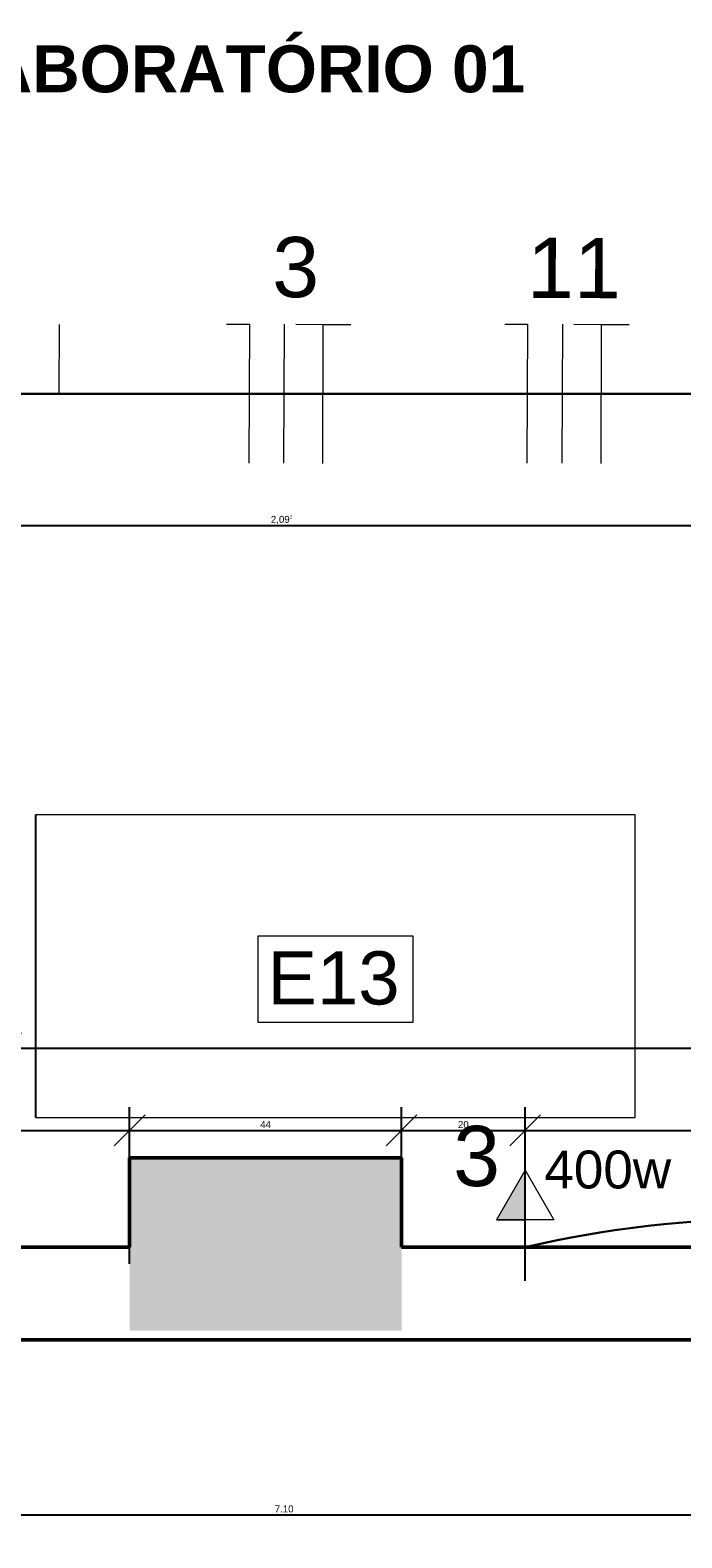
# Model space of a CAD drawing. Header units: metres. Extents: x -69 to 570, y -81 to 66.
# Tile 5 of 33: x -7.35 to -6.3, y -8.44 to -6. Entities that reach past the tile are written whole.
import ezdxf

# ---------------------------------------------------------------- set-up
doc = ezdxf.new("R2010")
doc.units = ezdxf.units.M
for name, color, linetype, lineweight in [('A-ANNO-DIMS', 211, 'Continuous', 9), ('A-ANNO-NOTE', 3, 'Continuous', 9), ('A-WALL', 113, 'Continuous', 25), ('A-WALL-PATT', 111, 'Continuous', 25), ('EL-Condutos', 1, 'Continuous', 30), ('EL-Fios', 251, 'Continuous', 20), ('EL-Textos fios', 7, 'Continuous', 20), ('G-ANNO-TEXT', 231, 'Continuous', 9), ('HACH', 251, 'Continuous', 5), ('Q-CASE', 31, 'Continuous', 25)]:
    doc.layers.add(name, color=color, linetype=linetype, lineweight=lineweight)
doc.styles.add('Arial', font='arial.ttf', dxfattribs={"height": 0.049177})
doc.styles.add('Arial_1', font='arial.ttf', dxfattribs={"height": 0.061471})
doc.styles.add('Arial_5', font='arial.ttf', dxfattribs={"height": 0.036882})
doc.styles.add('Arial_6', font='arial.ttf', dxfattribs={"height": 0.086059})
doc.styles.add('Arial_B', font='arialbd.ttf', dxfattribs={"height": 0.076107})
doc.dimstyles.new('Diagonal_-_1_50mm_Arial', dxfattribs={"dimscale": 0.3048, "dimtxt": 0.0375, "dimasz": 0.164042, "dimexe": 0.123031, "dimexo": 0.0625, "dimgap": 0.012303, "dimtad": 1, "dimrnd": 0.001, "dimzin": 0, "dimdsep": 46, "dimtxsty": 'Arial_5', "dimblk1": 'OBLIQUE', "dimblk2": 'OBLIQUE', "dimsah": 1, "dimcen": 0.09, "dimdle": 0.123031, "dimazin": 0, "dimtfac": 1, "dimtdec": 4, "dimtix": 1, "dimtmove": 0, "dimatfit": 3, "dimfxl": 0.246063, "dimfxlon": 1, "dimtvp": 1, "dimtolj": 1, "dimtzin": 0, "dimarcsym": 2})
doc.dimstyles.new('Diagonal_-_1_50mm_Arial_1', dxfattribs={"dimscale": 0.3048, "dimtxt": 0.0375, "dimasz": 0.164042, "dimexe": 0.123031, "dimexo": 0.0625, "dimgap": 0.012303, "dimtad": 1, "dimdec": 1, "dimlfac": 100, "dimrnd": 0.1, "dimdsep": 46, "dimtxsty": 'Arial_5', "dimblk1": 'OBLIQUE', "dimblk2": 'OBLIQUE', "dimsah": 1, "dimcen": 0.09, "dimdle": 0.123031, "dimazin": 0, "dimtfac": 1, "dimtdec": 4, "dimtix": 1, "dimtmove": 0, "dimatfit": 3, "dimfxl": 0.246063, "dimfxlon": 1, "dimtvp": 1, "dimtolj": 1, "dimtzin": 0, "dimarcsym": 2})
doc.dimstyles.new('Diagonal_-_1_50mm_Arial_4', dxfattribs={"dimscale": 0.3048, "dimtxt": 0.0375, "dimasz": 0.164042, "dimexe": 0.123031, "dimexo": 0.0625, "dimgap": 0.012303, "dimtad": 1, "dimrnd": 0.001, "dimzin": 0, "dimdsep": 46, "dimtxsty": 'Arial_5', "dimblk1": 'OBLIQUE', "dimblk2": 'OBLIQUE', "dimsah": 1, "dimcen": 0.09, "dimdle": 0.123031, "dimazin": 0, "dimtfac": 1, "dimtdec": 4, "dimtix": 1, "dimtmove": 0, "dimatfit": 3, "dimfxl": 0.246063, "dimfxlon": 1, "dimtvp": 1, "dimtolj": 1, "dimtzin": 0, "dimarcsym": 2})

# ---------------------------------------------------------------- blocks, each defined once
blk = doc.blocks.new('Simbolos ok - Tomada Média-4435890-PLANTA BAIXA LAYOUT')
at = {"layer": 'A-ANNO-NOTE'}
blk.add_hatch(color=256, dxfattribs=at).paths.add_polyline_path([(0, 0.001777), (-0.001861, 0.001777), (0, 0.005)], flags=0)
for p, q in [((0, 0.005), (-0.001861, 0.001777)), ((0, 0.005), (-0.001861, 0.001777)), ((0, 0.005), (0.001861, 0.001777)), ((0, 0.001777), (0, 0.005)), ((0.001861, 0.001777), (-0.001861, 0.001777)), ((-0.001861, 0.001777), (0, 0.001777)), ((0, 0.001777), (0, 0))]:
    blk.add_line(p, q, dxfattribs=at)
blk = doc.blocks.new('_Oblique')
at = {"color": 0, "linetype": 'ByBlock', "lineweight": -2}
blk.add_line((-0.5, -0.5), (0.5, 0.5), dxfattribs=at)

msp = doc.modelspace()

# ---------------------------------------------------------------- hatches: boundary and pattern name
at = {"layer": 'A-WALL-PATT', "lineweight": 50}
msp.add_hatch(color=251, dxfattribs=at).paths.add_polyline_path([(-6.7524, -8.1021), (-6.7524, -7.8221), (-7.1924, -7.8221), (-7.1924, -8.1021)], flags=0)

# ---------------------------------------------------------------- linework, layer by layer
at = {"layer": 'A-WALL', "color": 251, "lineweight": 50}
for p, q in [((-6.7524, -7.8221), (-7.1924, -7.8221)), ((-7.1924, -7.8221), (-7.1924, -7.9671)), ((-6.7524, -7.9671), (-6.7524, -7.8221)), ((-7.1924, -7.9671), (-7.3924, -7.9671)), ((-4.7324, -7.9671), (-6.7524, -7.9671)), ((-7.3924, -8.1171), (-4.7324, -8.1171))]:
    msp.add_line(p, q, dxfattribs=at)
at = {"layer": 'EL-Condutos'}
msp.add_line((-5.8924, -6.5851), (-7.9924, -6.5851), dxfattribs=at)
msp.add_arc((-6.1524, -9.6862), 1.7651, 76.902, 103.098, dxfattribs=at)
at = {"layer": 'EL-Fios', "color": 5}
for p, q in [((-7.3062, -6.5853), (-7.3057, -6.473)), ((-7.0357, -6.4722), (-6.9981, -6.4724)), ((-6.9991, -6.6973), (-6.9981, -6.4724)), ((-6.9428, -6.6976), (-6.9419, -6.4726)), ((-6.9236, -6.4726), (-6.879, -6.4728)), ((-6.8799, -6.6978), (-6.879, -6.4728)), ((-6.879, -6.4728), (-6.8344, -6.473)), ((-6.5855, -6.4722), (-6.5479, -6.4724)), ((-6.5489, -6.6973), (-6.5479, -6.4724)), ((-6.4927, -6.6976), (-6.4917, -6.4726)), ((-6.4734, -6.4726), (-6.4288, -6.4728)), ((-6.4297, -6.6978), (-6.4288, -6.4728)), ((-6.4288, -6.4728), (-6.3842, -6.473))]:
    msp.add_line(p, q, dxfattribs=at)
at = {"layer": 'HACH', "color": 253}
for p, q in [((-6.3744, -7.2671), (-7.3444, -7.2671)), ((-6.3744, -7.7571), (-6.3744, -7.2671)), ((-6.9844, -7.463), (-6.7344, -7.463)), ((-6.9844, -7.603), (-6.9844, -7.463)), ((-6.7344, -7.463), (-6.7344, -7.603)), ((-6.7344, -7.603), (-6.9844, -7.603)), ((-7.3444, -7.7571), (-6.3744, -7.7571))]:
    msp.add_line(p, q, dxfattribs=at)
at = {"layer": 'Q-CASE', "color": 253}
msp.add_line((-7.3444, -7.2671), (-7.3444, -7.7571), dxfattribs=at)

# ---------------------------------------------------------------- block references
at = {"layer": 'A-ANNO-NOTE', "xscale": 25, "yscale": 25, "zscale": 25}
msp.add_blockref('Simbolos ok - Tomada Média-4435890-PLANTA BAIXA LAYOUT', (-6.5524, -7.9671), dxfattribs=at)

# ---------------------------------------------------------------- texts
at = {"layer": 'A-ANNO-NOTE', "insert": (-6.4188, -7.8105), "char_height": 0.06147, "width": 0.24225, "attachment_point": 2, "line_spacing_factor": 0.938532, "style": 'Arial_1'}
msp.add_mtext('400w', dxfattribs=at)
at = {"layer": 'EL-Textos fios', "color": 5, "char_height": 0.0975, "width": 0.117, "attachment_point": 8, "rotation": 359.7588, "line_spacing_factor": 0.798, "style": 'Arial'}
for s, insert in [('3', (-6.9238, -6.4301)), ('11', (-6.4736, -6.4301))]:
    msp.add_mtext(s, dxfattribs=dict(at, insert=insert))
at = {"layer": 'EL-Textos fios', "color": 3, "insert": (-6.6311, -7.8695), "char_height": 0.0975, "width": 0.117, "attachment_point": 8, "rotation": 359.7588, "line_spacing_factor": 0.798, "style": 'Arial'}
msp.add_mtext('3', dxfattribs=at)
at = {"layer": 'G-ANNO-TEXT', "color": 7, "style": 'Arial_B'}
msp.add_text('LABORATÓRIO 01', height=0.076107, dxfattribs=at).set_placement((-7.4916, -6.097))
at = {"layer": 'HACH', "color": 253, "style": 'Arial_6'}
msp.add_text('E13', height=0.08606, dxfattribs=at).set_placement((-6.9694, -7.574))

# ---------------------------------------------------------------- dimensions: what is measured, and where the dimension line sits
at = {"layer": 'A-ANNO-DIMS'}
msp.add_linear_dim(base=(-5.9004, -6.7983), p1=(-7.9924, -6.7233), p2=(-5.9004, -6.7233), text='\\A1;2,09\\Q;{\\A1;{\\H0.5x;\\S2^ ;}}', dimstyle='Diagonal_-_1_50mm_Arial_4', override={"dimpost": '<>', "dimfxl": 2.092014}, dxfattribs=at).render()
for base, p1, p2, dimstyle, override in [((-4.7324, -7.6447), (-7.3924, -7.7197), (-4.7324, -7.7197), 'Diagonal_-_1_50mm_Arial', {"dimpost": '<>', "dimfxl": 2.66}), ((-7.1924, -7.7778), (-7.9024, -7.8528), (-7.1924, -7.8528), 'Diagonal_-_1_50mm_Arial_1', {"dimpost": '<>', "dimfxl": 0.71}), ((-6.7524, -7.7778), (-7.1924, -7.8528), (-6.7524, -7.8528), 'Diagonal_-_1_50mm_Arial_1', {"dimpost": '<>', "dimfxl": 0.44}), ((-6.5524, -7.7778), (-6.7524, -7.8528), (-6.5524, -7.8528), 'Diagonal_-_1_50mm_Arial_1', {"dimpost": '<>', "dimfxl": 0.2}), ((-5.7524, -7.7778), (-6.5524, -7.8528), (-5.7524, -7.8528), 'Diagonal_-_1_50mm_Arial_1', {"dimpost": '<>', "dimfxl": 0.8}), ((-3.3924, -8.4002), (-10.4924, -8.3252), (-3.3924, -8.3252), 'Diagonal_-_1_50mm_Arial', {"dimpost": '<>', "dimfxl": 7.1})]:
    msp.add_linear_dim(base=base, p1=p1, p2=p2, dimstyle=dimstyle, override=override, dxfattribs=at).render()

doc.saveas('drawing.dxf')
